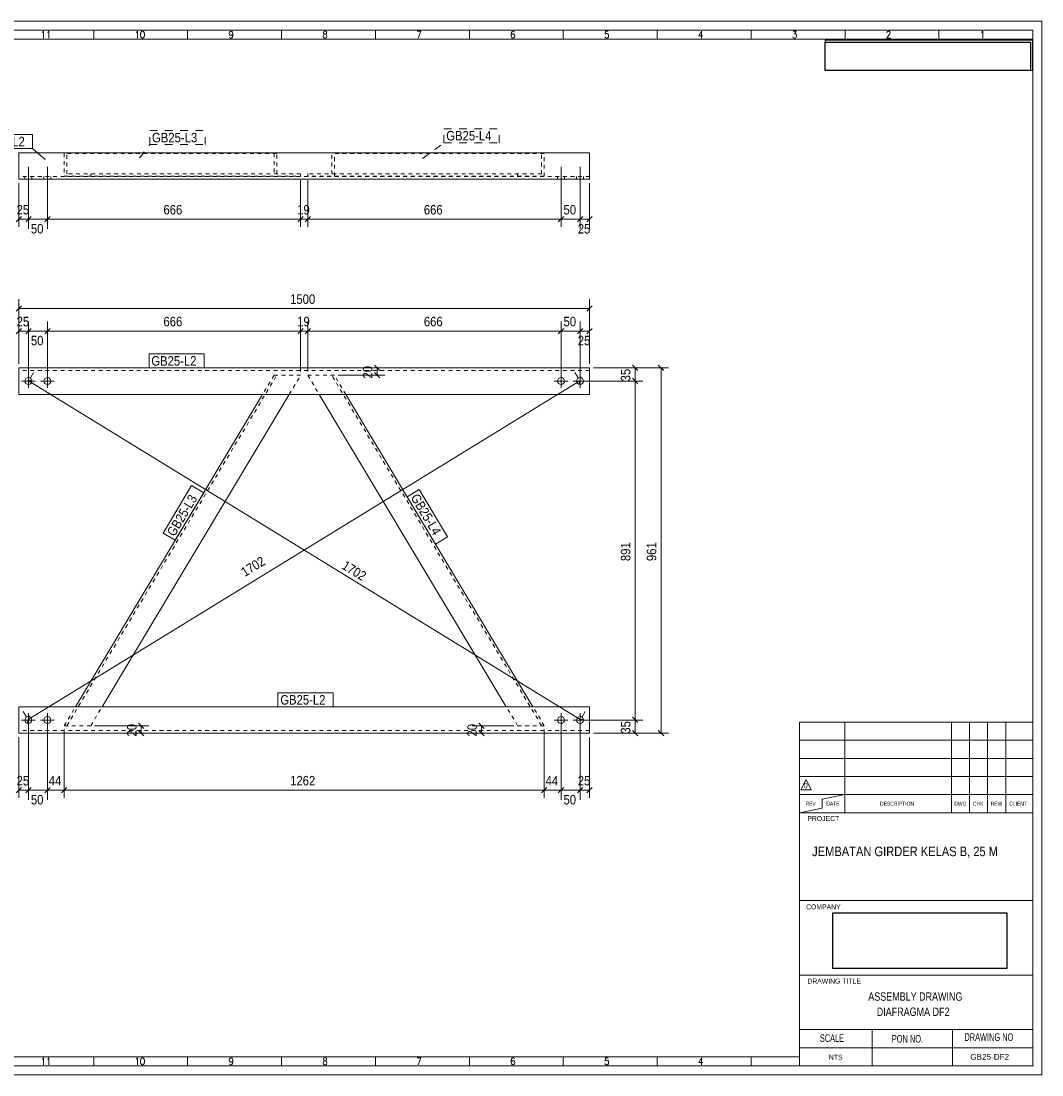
# Model space of a CAD drawing. Header units: millimetres. Extents: x 2 to 405, y 5 to 282.
# Tile 2 of 2: x 137 to 405, y 5 to 282. Entities that reach past the tile are written whole.
import ezdxf

# ---------------------------------------------------------------- set-up
doc = ezdxf.new("R2010")
doc.units = ezdxf.units.MM
for name, pattern in [('XKITLINE00', [0]), ('XKITLINE01', [4, 1, -1, 1, -1]), ('XKITLINE02', [4, 2, -2])]:
    doc.linetypes.add(name, pattern=pattern)
for name, color, linetype, lineweight in [('Bolt', 7, 'Continuous', 0), ('DrawingSheet', 5, 'Continuous', 0), ('OtherObjectType', 1, 'Continuous', 0), ('Part', 2, 'Continuous', 0), ('PartMark', 3, 'Continuous', 0), ('Z-DIMENSIONS', 1, 'Continuous', 0)]:
    doc.layers.add(name, color=color, linetype=linetype, lineweight=lineweight)
doc.styles.add('ARIAL', font='ARIAL.TTF')
doc.styles.add('ARIAL_NARROW', font='ARIALN.TTF')
doc.styles.add('ROMANS', font='ROMANS__.TTF')
doc.styles.add('TECHNICLITE', font='TECHL___.TTF')
picture_1 = doc.add_image_def('image1.jpg', size_in_pixel=(1304, 175))
picture_2 = doc.add_image_def('image2.png', size_in_pixel=(4018, 1163))

# ---------------------------------------------------------------- blocks, each defined once
blk = doc.blocks.new('*A1')
at = {"layer": 'Part', "linetype": 'XKITLINE00', "lineweight": 0}
for p, q in [((286.1, 247.41), (136.1, 247.41)), ((136.1, 247.41), (136.1, 240.41)), ((286.1, 240.41), (286.1, 247.41)), ((136.1, 240.41), (286.1, 240.41))]:
    blk.add_line(p, q, dxfattribs=at)
at = {"layer": 'Part', "linetype": 'XKITLINE01', "lineweight": 0}
blk.add_line((286.1, 241.11), (136.1, 241.11), dxfattribs=at)
blk = doc.blocks.new('*A2')
at = {"layer": 'Bolt', "linetype": 'XKITLINE00', "lineweight": 0}
for p, q in [((277.7, 240.41), (277.7, 241.11)), ((278.6, 238.21), (278.6, 243.71)), ((279.5, 240.41), (279.5, 241.11)), ((282.7, 240.41), (282.7, 241.11)), ((283.6, 238.21), (283.6, 243.71)), ((284.5, 240.41), (284.5, 241.11))]:
    blk.add_line(p, q, dxfattribs=at)
blk = doc.blocks.new('*A3')
at = {"layer": 'Bolt', "linetype": 'XKITLINE00', "lineweight": 0}
for p, q in [((137.7, 240.41), (137.7, 241.11)), ((138.6, 238.21), (138.6, 243.71)), ((139.5, 240.41), (139.5, 241.11)), ((142.7, 240.41), (142.7, 241.11)), ((143.6, 238.21), (143.6, 243.71)), ((144.5, 240.41), (144.5, 241.11))]:
    blk.add_line(p, q, dxfattribs=at)
blk = doc.blocks.new('*A4')
at = {"layer": 'Bolt', "linetype": 'XKITLINE00', "lineweight": 0}
for p, q in [((277.7, 240.41), (277.7, 241.11)), ((278.6, 238.21), (278.6, 243.71)), ((279.5, 240.41), (279.5, 241.11)), ((282.7, 240.41), (282.7, 241.11)), ((283.6, 238.21), (283.6, 243.71)), ((284.5, 240.41), (284.5, 241.11))]:
    blk.add_line(p, q, dxfattribs=at)
blk = doc.blocks.new('*A5')
at = {"layer": 'Bolt', "linetype": 'XKITLINE00', "lineweight": 0}
for p, q in [((137.7, 240.41), (137.7, 241.11)), ((138.6, 238.21), (138.6, 243.71)), ((139.5, 240.41), (139.5, 241.11)), ((142.7, 240.41), (142.7, 241.11)), ((143.6, 238.21), (143.6, 243.71)), ((144.5, 240.41), (144.5, 241.11))]:
    blk.add_line(p, q, dxfattribs=at)
blk = doc.blocks.new('*A6')
at = {"layer": 'Part', "linetype": 'XKITLINE01', "lineweight": 0}
for p, q in [((203.86, 247.21), (148.01, 247.21)), ((148.01, 247.21), (148.01, 241.21)), ((148.71, 241.81), (148.71, 247.21)), ((203.16, 247.21), (203.16, 241.21)), ((203.86, 241.81), (203.86, 247.21)), ((148.01, 241.21), (210.16, 241.21)), ((210.16, 241.81), (148.71, 241.81)), ((155, 241.21), (155, 241.81)), ((210.16, 241.21), (210.16, 241.81))]:
    blk.add_line(p, q, dxfattribs=at)
blk = doc.blocks.new('*A7')
at = {"layer": 'Part', "linetype": 'XKITLINE01', "lineweight": 0}
for p, q in [((274.19, 247.21), (218.34, 247.21)), ((218.34, 241.81), (218.34, 247.21)), ((219.04, 241.21), (219.04, 247.21)), ((273.49, 241.81), (273.49, 247.21)), ((274.19, 241.21), (274.19, 247.21)), ((273.49, 241.81), (212.04, 241.81)), ((212.04, 241.81), (212.04, 241.21)), ((274.19, 241.21), (212.04, 241.21)), ((267.2, 241.21), (267.2, 241.81))]:
    blk.add_line(p, q, dxfattribs=at)
blk = doc.blocks.new('*A8')
at = {"layer": 'Part', "linetype": 'XKITLINE01', "lineweight": 0}
for p, q in [((136.1, 247.41), (136.1, 240.41)), ((286.1, 247.41), (136.1, 247.41)), ((286.1, 240.41), (286.1, 247.41)), ((286.1, 241.11), (136.1, 241.11)), ((136.1, 240.41), (286.1, 240.41))]:
    blk.add_line(p, q, dxfattribs=at)
blk = doc.blocks.new('*A9')
at = {"layer": 'Bolt', "linetype": 'XKITLINE00', "lineweight": 0}
for p, q in [((138.6, 189.19), (138.6, 185.59)), ((143.6, 189.19), (143.6, 185.59)), ((140.4, 187.39), (136.8, 187.39)), ((145.4, 187.39), (141.8, 187.39))]:
    blk.add_line(p, q, dxfattribs=at)
for centre in [(138.6, 187.39), (143.6, 187.39)]:
    blk.add_circle(centre, 0.9, dxfattribs=at)
blk = doc.blocks.new('*A10')
at = {"layer": 'Bolt', "linetype": 'XKITLINE00', "lineweight": 0}
for p, q in [((278.6, 185.59), (278.6, 189.19)), ((283.6, 185.59), (283.6, 189.19)), ((276.8, 187.39), (280.4, 187.39)), ((281.8, 187.39), (285.4, 187.39))]:
    blk.add_line(p, q, dxfattribs=at)
for centre in [(278.6, 187.39), (283.6, 187.39)]:
    blk.add_circle(centre, 0.9, dxfattribs=at)
blk = doc.blocks.new('*A11')
at = {"layer": 'Bolt', "linetype": 'XKITLINE00', "lineweight": 0}
for p, q in [((138.6, 100.09), (138.6, 96.49)), ((143.6, 100.09), (143.6, 96.49)), ((140.4, 98.29), (136.8, 98.29)), ((145.4, 98.29), (141.8, 98.29))]:
    blk.add_line(p, q, dxfattribs=at)
for centre in [(138.6, 98.29), (143.6, 98.29)]:
    blk.add_circle(centre, 0.9, dxfattribs=at)
blk = doc.blocks.new('*A12')
at = {"layer": 'Bolt', "linetype": 'XKITLINE00', "lineweight": 0}
for p, q in [((278.6, 96.49), (278.6, 100.09)), ((283.6, 96.49), (283.6, 100.09)), ((276.8, 98.29), (280.4, 98.29)), ((281.8, 98.29), (285.4, 98.29))]:
    blk.add_line(p, q, dxfattribs=at)
for centre in [(278.6, 98.29), (283.6, 98.29)]:
    blk.add_circle(centre, 0.9, dxfattribs=at)
blk = doc.blocks.new('*A13')
at = {"layer": 'Part', "linetype": 'XKITLINE00', "lineweight": 0}
for p, q in [((136.1, 190.89), (286.1, 190.89)), ((136.1, 190.89), (136.1, 183.89)), ((286.1, 190.89), (286.1, 183.89)), ((136.1, 183.89), (286.1, 183.89))]:
    blk.add_line(p, q, dxfattribs=at)
at = {"layer": 'Part', "linetype": 'XKITLINE01', "lineweight": 0}
blk.add_line((286.1, 190.19), (136.1, 190.19), dxfattribs=at)
blk = doc.blocks.new('*A14')
at = {"layer": 'Part', "linetype": 'XKITLINE00', "lineweight": 0}
for p, q in [((136.1, 94.79), (136.1, 101.79)), ((286.1, 101.79), (136.1, 101.79)), ((286.1, 101.79), (286.1, 94.79)), ((286.1, 94.79), (136.1, 94.79))]:
    blk.add_line(p, q, dxfattribs=at)
at = {"layer": 'Part', "linetype": 'XKITLINE01', "lineweight": 0}
blk.add_line((286.1, 95.49), (136.1, 95.49), dxfattribs=at)
blk = doc.blocks.new('*A15')
at = {"layer": 'Part', "linetype": 'XKITLINE01', "lineweight": 0}
for p, q in [((219.04, 188.89), (212.04, 188.89)), ((212.04, 188.89), (215.04, 183.89)), ((273.49, 96.79), (218.34, 188.89)), ((222.03, 183.89), (219.04, 188.89)), ((267.2, 96.79), (264.2, 101.79)), ((274.19, 96.79), (271.2, 101.79)), ((274.19, 96.79), (267.2, 96.79))]:
    blk.add_line(p, q, dxfattribs=at)
at = {"layer": 'Part', "linetype": 'XKITLINE00', "lineweight": 0}
for p, q in [((264.2, 101.79), (215.04, 183.89)), ((271.2, 101.79), (222.03, 183.89))]:
    blk.add_line(p, q, dxfattribs=at)
blk = doc.blocks.new('*A16')
at = {"layer": 'Part', "linetype": 'XKITLINE01', "lineweight": 0}
for p, q in [((148.71, 96.79), (203.86, 188.89)), ((203.16, 188.89), (200.17, 183.89)), ((210.16, 188.89), (203.16, 188.89)), ((207.16, 183.89), (210.16, 188.89)), ((148.01, 96.79), (151, 101.79)), ((155, 96.79), (158, 101.79)), ((148.01, 96.79), (155, 96.79))]:
    blk.add_line(p, q, dxfattribs=at)
at = {"layer": 'Part', "linetype": 'XKITLINE00', "lineweight": 0}
for p, q in [((151, 101.79), (200.17, 183.89)), ((158, 101.79), (207.16, 183.89))]:
    blk.add_line(p, q, dxfattribs=at)
blk = doc.blocks.new('*A22')
at = {"layer": 'DrawingSheet', "linetype": 'XKITLINE00', "lineweight": 0}
for p, q in [((405, 282), (5, 282)), ((5, 282), (5, 5)), ((405, 5), (405, 282)), ((5, 5), (405, 5))]:
    blk.add_line(p, q, dxfattribs=at)
at = {"layer": 'DrawingSheet', "style": 'ARIAL', "width": 0.85}
blk.add_text('Tekla structures', height=2, rotation=90, dxfattribs=at).set_placement((4.5, 5.5))
blk = doc.blocks.new('*A24')
at = {"layer": 'OtherObjectType', "linetype": 'XKITLINE00', "lineweight": 0}
for p, q in [((5, 282), (7.38, 282)), ((405, 282), (5, 282)), ((5, 282), (5, 5)), ((9.76, 279.8), (7.38, 279.8)), ((405, 5), (405, 282)), ((7.38, 7.38), (7.38, 279.62)), ((7.38, 7.38), (7.38, 279.62)), ((7.38, 279.62), (402.62, 279.62)), ((402.62, 279.62), (7.38, 279.62)), ((9.76, 277.24), (9.76, 9.76)), ((9.76, 277.24), (402.62, 277.24)), ((32.35, 279.62), (32.35, 277.24)), ((57.03, 279.62), (57.03, 277.24)), ((81.72, 279.62), (81.72, 277.24)), ((106.4, 279.62), (106.4, 277.24)), ((131.09, 279.62), (131.09, 277.24)), ((155.77, 279.62), (155.77, 277.24)), ((180.46, 279.62), (180.46, 277.24)), ((205.14, 279.62), (205.14, 277.24)), ((229.83, 279.62), (229.83, 277.24)), ((254.51, 279.62), (254.51, 277.24)), ((279.2, 279.62), (279.2, 277.24)), ((303.88, 279.62), (303.88, 277.24)), ((328.57, 279.62), (328.57, 277.24)), ((353.25, 279.62), (353.25, 277.24)), ((377.94, 279.62), (377.94, 277.24)), ((402.62, 279.62), (402.62, 277.24)), ((402.62, 279.62), (402.62, 7.38)), ((402.62, 63.21), (402.62, 277.24)), ((402.62, 63.21), (402.62, 277.24)), ((348, 277), (402.5, 277)), ((348, 269), (348, 277)), ((402.5, 277), (402.5, 269)), ((402.5, 269), (348, 269)), ((9.76, 262.16), (7.38, 262.16)), ((9.76, 238.99), (7.38, 238.99)), ((9.76, 215.83), (7.38, 215.83)), ((9.76, 192.67), (7.38, 192.67)), ((9.76, 169.5), (7.38, 169.5)), ((9.76, 146.34), (7.38, 146.34)), ((9.76, 123.18), (7.38, 123.18)), ((9.76, 98.97), (7.38, 98.97)), ((341.31, 7.38), (341.31, 97.73)), ((341.31, 97.72), (402.62, 97.72)), ((353.22, 73.91), (353.22, 97.72)), ((353.22, 73.91), (353.22, 97.72)), ((381.19, 73.91), (381.19, 97.72)), ((381.19, 73.91), (381.19, 97.72)), ((385.96, 73.91), (385.96, 97.72)), ((385.96, 73.91), (385.96, 97.72)), ((390.72, 73.91), (390.72, 97.72)), ((390.72, 73.91), (390.72, 97.72)), ((395.48, 73.91), (395.48, 97.72)), ((395.48, 73.91), (395.48, 97.72)), ((341.31, 92.96), (402.62, 92.96)), ((341.31, 92.96), (402.62, 92.96)), ((341.31, 88.2), (402.62, 88.2)), ((341.31, 88.2), (402.62, 88.2)), ((341.31, 83.44), (402.62, 83.44)), ((341.6, 79.92), (342.99, 82.61)), ((342.99, 82.61), (344.37, 79.92)), ((341.31, 78.67), (402.62, 78.67)), ((344.37, 79.92), (341.6, 79.92)), ((347.26, 77.48), (353.22, 78.67)), ((9.76, 76.03), (7.38, 76.03)), ((347.26, 75.1), (341.31, 73.91)), ((347.26, 75.1), (347.26, 77.48)), ((341.31, 73.91), (402.62, 73.91)), ((9.76, 53.69), (7.38, 53.69)), ((341.31, 50.85), (402.62, 50.85)), ((9.76, 30.53), (7.38, 30.53)), ((341.31, 31.19), (402.62, 31.19)), ((341.31, 16.9), (402.62, 16.9)), ((360.35, 16.9), (360.35, 7.38)), ((381.48, 16.9), (381.48, 7.38)), ((341.31, 12.14), (402.62, 12.14)), ((9.76, 9.76), (341.31, 9.76)), ((32.35, 7.38), (32.35, 9.76)), ((57.03, 9.76), (57.03, 7.38)), ((81.72, 9.76), (81.72, 7.38)), ((106.4, 9.76), (106.4, 7.38)), ((131.09, 9.76), (131.09, 7.38)), ((155.77, 9.76), (155.77, 7.38)), ((180.46, 9.76), (180.46, 7.38)), ((205.14, 9.76), (205.14, 7.38)), ((229.83, 9.76), (229.83, 7.38)), ((254.51, 9.76), (254.51, 7.38)), ((279.2, 9.76), (279.2, 7.38)), ((303.88, 9.76), (303.88, 7.38)), ((328.57, 9.76), (328.57, 7.38)), ((328.57, 9.76), (328.57, 7.38)), ((402.79, 7.38), (7.38, 7.38)), ((5, 5), (66.4, 5)), ((7.38, 5), (5, 5)), ((5, 5), (405, 5))]:
    blk.add_line(p, q, dxfattribs=at)
at = {"layer": 'OtherObjectType'}
for s, height, style, width, p in [('16', 1.903, 'ROMANS', 0.85, (18.12, 277.48)), ('15', 1.903, 'ROMANS', 0.85, (43.09, 277.48)), ('14', 1.903, 'ROMANS', 0.85, (67.77, 277.48)), ('13', 1.903, 'ROMANS', 0.85, (92.46, 277.48)), ('12', 1.903, 'ROMANS', 0.85, (117.14, 277.48)), ('11', 1.903, 'ROMANS', 0.85, (141.83, 277.48)), ('10', 1.903, 'ROMANS', 0.85, (166.51, 277.48)), ('9', 1.9, 'ROMANS', 0.85, (191.2, 277.48)), ('8', 1.9, 'ROMANS', 0.85, (215.88, 277.48)), ('7', 1.9, 'ROMANS', 0.85, (240.57, 277.48)), ('6', 1.9, 'ROMANS', 0.85, (265.25, 277.48)), ('5', 1.9, 'ROMANS', 0.85, (289.94, 277.48)), ('4', 1.9, 'ROMANS', 0.85, (314.62, 277.48)), ('3', 1.9, 'ROMANS', 0.85, (339.31, 277.48)), ('2', 1.9, 'ROMANS', 0.85, (363.99, 277.48)), ('1', 1.9, 'ROMANS', 0.85, (388.68, 277.48)), ('L', 1.36, 'ROMANS', 0.85, (7.93, 274.87)), ('K', 1.36, 'ROMANS', 0.85, (7.93, 251.71)), ('J', 1.36, 'ROMANS', 0.85, (7.93, 228.54)), ('I', 1.36, 'ROMANS', 0.85, (7.93, 205.38)), ('H', 1.36, 'ROMANS', 0.85, (7.93, 182.22)), ('G', 1.36, 'ROMANS', 0.85, (7.93, 159.05)), ('F', 1.36, 'ROMANS', 0.85, (7.93, 135.89)), ('E', 1.36, 'ROMANS', 0.85, (7.93, 112.73)), ('D', 1.36, 'ROMANS', 0.85, (7.93, 88.52)), ('0', 1.44, 'TECHNICLITE', 0.85, (342.44, 80.32)), ('REV', 1.071, 'TECHNICLITE', 0.85, (342.88, 75.76)), ('DATE', 1.071, 'TECHNICLITE', 0.85, (348.33, 75.76)), ('DESCRIPTION', 1.0714, 'TECHNICLITE', 0.85, (362.46, 75.76)), ('DWG', 1.071, 'TECHNICLITE', 0.85, (381.98, 75.76)), ('CHK', 1.071, 'TECHNICLITE', 0.85, (386.89, 75.76)), ('REW', 1.071, 'TECHNICLITE', 0.85, (391.54, 75.76)), ('CLIENT', 1.071, 'TECHNICLITE', 0.85, (396.43, 75.76)), ('PROJECT', 1.321, 'ARIAL', 0.85, (343.35, 71.73)), ('C', 1.36, 'ROMANS', 0.85, (7.93, 65.58)), ('JEMBATAN GIRDER KELAS B, 25 M', 2.5, 'ARIAL_NARROW', 1.02, (344.6, 62.5)), ('COMPANY', 1.321, 'ARIAL', 0.85, (343.02, 48.52)), ('B', 1.36, 'ROMANS', 0.85, (7.93, 43.24)), ('DRAWING TITLE', 1.3207, 'ARIAL', 0.85, (343.35, 29)), (' ASSEMBLY DRAWING', 2.2, 'ARIAL_NARROW', 0.935, (358.71, 24.5)), ('DIAFRAGMA DF2', 2.2, 'ARIAL_NARROW', 0.935, (361.59, 20.5)), ('A', 1.36, 'ROMANS', 0.85, (7.93, 20.08)), ('SCALE', 2, 'TECHNICLITE', 0.85, (346.63, 13.68)), ('PON NO.', 2, 'TECHNICLITE', 0.85, (365.55, 13.49)), ('DRAWING NO', 2, 'TECHNICLITE', 0.85, (384.62, 13.93)), ('16', 1.903, 'ROMANS', 0.85, (18.12, 7.53)), ('15', 1.903, 'ROMANS', 0.85, (43.09, 7.62)), ('14', 1.903, 'ROMANS', 0.85, (67.77, 7.62)), ('13', 1.903, 'ROMANS', 0.85, (92.46, 7.62)), ('12', 1.903, 'ROMANS', 0.85, (117.14, 7.62)), ('11', 1.903, 'ROMANS', 0.85, (141.83, 7.62)), ('10', 1.903, 'ROMANS', 0.85, (166.51, 7.62)), ('9', 1.9, 'ROMANS', 0.85, (191.2, 7.62)), ('8', 1.9, 'ROMANS', 0.85, (215.88, 7.62)), ('7', 1.9, 'ROMANS', 0.85, (240.57, 7.62)), ('6', 1.9, 'ROMANS', 0.85, (265.25, 7.62)), ('5', 1.9, 'ROMANS', 0.85, (289.94, 7.62)), ('4', 1.9, 'ROMANS', 0.85, (314.62, 7.62)), ('4', 1.9, 'ROMANS', 0.85, (314.62, 7.62)), ('NTS', 1.321, 'ARIAL', 0.85, (349, 9)), ('GB25-DF2', 1.5, 'ARIAL', 1.02, (386.16, 9))]:
    blk.add_text(s, height=height, dxfattribs=dict(at, style=style, width=width)).set_placement(p)
image = blk.add_image(picture_1, insert=(348, 269), size_in_units=(54.02, 7.5))
image = blk.add_image(picture_2, insert=(350.06, 32.98), size_in_units=(45.7, 14.66))
blk = doc.blocks.new('*A25')
at = {"layer": 'Z-DIMENSIONS', "linetype": 'XKITLINE00', "lineweight": 0}
for p, q in [((210.16, 240.21), (210.16, 227.91)), ((212.04, 240.21), (212.04, 227.91)), ((210.86, 230.62), (209.45, 229.21)), ((210.16, 229.91), (212.04, 229.91)), ((212.75, 230.62), (211.34, 229.21))]:
    blk.add_line(p, q, dxfattribs=at)
at = {"layer": 'Z-DIMENSIONS'}
for p in [(210.16, 229.91), (212.04, 229.91)]:
    blk.add_point(p, dxfattribs=at)
at = {"layer": 'Z-DIMENSIONS', "style": 'ARIAL', "width": 0.85}
blk.add_text('19', height=2.5, dxfattribs=at).set_placement((209.25, 231.16))
blk = doc.blocks.new('*A26')
at = {"layer": 'Z-DIMENSIONS', "linetype": 'XKITLINE00', "lineweight": 0}
for p, q in [((212.04, 240.21), (212.04, 227.91)), ((278.6, 239.41), (278.6, 227.91)), ((212.75, 230.62), (211.34, 229.21)), ((212.04, 229.91), (278.6, 229.91)), ((279.31, 230.62), (277.89, 229.21))]:
    blk.add_line(p, q, dxfattribs=at)
at = {"layer": 'Z-DIMENSIONS'}
for p in [(212.04, 229.91), (278.6, 229.91)]:
    blk.add_point(p, dxfattribs=at)
at = {"layer": 'Z-DIMENSIONS', "style": 'ARIAL', "width": 0.85}
blk.add_text('666', height=2.5, dxfattribs=at).set_placement((242.54, 231.16))
blk = doc.blocks.new('*A27')
at = {"layer": 'Z-DIMENSIONS', "linetype": 'XKITLINE00', "lineweight": 0}
for p, q in [((278.6, 239.41), (278.6, 227.91)), ((283.6, 239.41), (283.6, 227.91)), ((279.31, 230.62), (277.89, 229.21)), ((278.6, 229.91), (283.6, 229.91)), ((284.31, 230.62), (282.89, 229.21))]:
    blk.add_line(p, q, dxfattribs=at)
at = {"layer": 'Z-DIMENSIONS'}
for p in [(278.6, 229.91), (283.6, 229.91)]:
    blk.add_point(p, dxfattribs=at)
at = {"layer": 'Z-DIMENSIONS', "style": 'ARIAL', "width": 0.85}
blk.add_text('50', height=2.5, dxfattribs=at).set_placement((279.25, 231.16))
blk = doc.blocks.new('*A28')
at = {"layer": 'Z-DIMENSIONS', "linetype": 'XKITLINE00', "lineweight": 0}
for p, q in [((283.6, 239.41), (283.6, 227.41)), ((286.1, 239.41), (286.1, 227.41)), ((284.31, 230.62), (282.89, 229.21)), ((283.6, 229.91), (286.1, 229.91)), ((286.81, 230.62), (285.39, 229.21))]:
    blk.add_line(p, q, dxfattribs=at)
at = {"layer": 'Z-DIMENSIONS'}
for p in [(283.6, 229.91), (286.1, 229.91)]:
    blk.add_point(p, dxfattribs=at)
at = {"layer": 'Z-DIMENSIONS', "style": 'ARIAL', "width": 0.85}
blk.add_text('25', height=2.5, dxfattribs=at).set_placement((283, 226.16))
blk = doc.blocks.new('*A29')
at = {"layer": 'Z-DIMENSIONS', "linetype": 'XKITLINE00', "lineweight": 0}
for p, q in [((136.1, 239.41), (136.1, 227.91)), ((138.6, 239.41), (138.6, 227.91)), ((136.81, 230.62), (135.39, 229.21)), ((136.1, 229.91), (138.6, 229.91)), ((139.31, 230.62), (137.89, 229.21))]:
    blk.add_line(p, q, dxfattribs=at)
at = {"layer": 'Z-DIMENSIONS'}
for p in [(136.1, 229.91), (138.6, 229.91)]:
    blk.add_point(p, dxfattribs=at)
at = {"layer": 'Z-DIMENSIONS', "style": 'ARIAL', "width": 0.85}
blk.add_text('25', height=2.5, dxfattribs=at).set_placement((135.5, 231.16))
blk = doc.blocks.new('*A30')
at = {"layer": 'Z-DIMENSIONS', "linetype": 'XKITLINE00', "lineweight": 0}
for p, q in [((138.6, 239.41), (138.6, 227.41)), ((143.6, 239.41), (143.6, 227.41)), ((139.31, 230.62), (137.89, 229.21)), ((138.6, 229.91), (143.6, 229.91)), ((144.31, 230.62), (142.89, 229.21))]:
    blk.add_line(p, q, dxfattribs=at)
at = {"layer": 'Z-DIMENSIONS'}
for p in [(138.6, 229.91), (143.6, 229.91)]:
    blk.add_point(p, dxfattribs=at)
at = {"layer": 'Z-DIMENSIONS', "style": 'ARIAL', "width": 0.85}
blk.add_text('50', height=2.5, dxfattribs=at).set_placement((139.25, 226.16))
blk = doc.blocks.new('*A31')
at = {"layer": 'Z-DIMENSIONS', "linetype": 'XKITLINE00', "lineweight": 0}
for p, q in [((143.6, 239.41), (143.6, 227.91)), ((210.16, 240.21), (210.16, 227.91)), ((144.31, 230.62), (142.89, 229.21)), ((143.6, 229.91), (210.16, 229.91)), ((210.86, 230.62), (209.45, 229.21))]:
    blk.add_line(p, q, dxfattribs=at)
at = {"layer": 'Z-DIMENSIONS'}
for p in [(143.6, 229.91), (210.16, 229.91)]:
    blk.add_point(p, dxfattribs=at)
at = {"layer": 'Z-DIMENSIONS', "style": 'ARIAL', "width": 0.85}
blk.add_text('666', height=2.5, dxfattribs=at).set_placement((174.1, 231.16))
blk = doc.blocks.new('*A32')
at = {"layer": 'PartMark', "linetype": 'XKITLINE00', "lineweight": 0}
for p, q in [((125.17, 252.18), (139.72, 252.18)), ((125.17, 248.48), (125.17, 252.18)), ((139.72, 248.48), (139.72, 252.18)), ((125.17, 248.48), (139.72, 248.48)), ((143, 245.63), (139.72, 248.48))]:
    blk.add_line(p, q, dxfattribs=at)
at = {"layer": 'PartMark', "style": 'ARIAL', "width": 0.85}
blk.add_text('GB25-L2', height=2.5, dxfattribs=at).set_placement((125.77, 249.08))
blk = doc.blocks.new('*A33')
at = {"layer": 'PartMark', "linetype": 'XKITLINE02', "lineweight": 0}
for p, q in [((170.49, 253.22), (185.03, 253.22)), ((170.49, 249.52), (170.49, 253.22)), ((185.03, 249.52), (185.03, 253.22)), ((167.81, 246.01), (170.49, 249.52)), ((170.49, 249.52), (185.03, 249.52))]:
    blk.add_line(p, q, dxfattribs=at)
at = {"layer": 'PartMark', "style": 'ARIAL', "width": 0.85}
blk.add_text('GB25-L3', height=2.5, dxfattribs=at).set_placement((171.09, 250.12))
blk = doc.blocks.new('*A34')
at = {"layer": 'PartMark', "linetype": 'XKITLINE02', "lineweight": 0}
for p, q in [((247.83, 253.72), (262.38, 253.72)), ((247.83, 250.02), (247.83, 253.72)), ((262.38, 250.02), (262.38, 253.72)), ((242.17, 245.84), (247.83, 250.02)), ((247.83, 250.02), (262.38, 250.02))]:
    blk.add_line(p, q, dxfattribs=at)
at = {"layer": 'PartMark', "style": 'ARIAL', "width": 0.85}
blk.add_text('GB25-L4', height=2.5, dxfattribs=at).set_placement((248.43, 250.62))
blk = doc.blocks.new('*A35')
at = {"layer": 'Z-DIMENSIONS', "linetype": 'XKITLINE00', "lineweight": 0}
for p, q in [((256.99, 97.5), (258.41, 96.09)), ((266.2, 96.79), (255.2, 96.79)), ((266.2, 94.79), (255.2, 94.79)), ((256.99, 95.5), (258.41, 94.09)), ((257.7, 94.79), (257.7, 96.79))]:
    blk.add_line(p, q, dxfattribs=at)
at = {"layer": 'Z-DIMENSIONS'}
for p in [(257.7, 96.79), (257.7, 94.79)]:
    blk.add_point(p, dxfattribs=at)
at = {"layer": 'Z-DIMENSIONS', "style": 'ARIAL', "width": 0.85}
blk.add_text('20', height=2.5, rotation=90.0002, dxfattribs=at).set_placement((256.45, 93.94))
blk = doc.blocks.new('*A36')
at = {"layer": 'Z-DIMENSIONS', "linetype": 'XKITLINE00', "lineweight": 0}
for p, q in [((167.56, 97.5), (168.98, 96.09)), ((156, 96.79), (170.27, 96.79)), ((156, 94.79), (170.27, 94.79)), ((167.56, 95.5), (168.98, 94.09)), ((168.27, 94.79), (168.27, 96.79))]:
    blk.add_line(p, q, dxfattribs=at)
at = {"layer": 'Z-DIMENSIONS'}
for p in [(168.27, 96.79), (168.27, 94.79)]:
    blk.add_point(p, dxfattribs=at)
at = {"layer": 'Z-DIMENSIONS', "style": 'ARIAL', "width": 0.85}
blk.add_text('20', height=2.5, rotation=90.0002, dxfattribs=at).set_placement((167.02, 93.94))
blk = doc.blocks.new('*A37')
at = {"layer": 'Z-DIMENSIONS', "linetype": 'XKITLINE00', "lineweight": 0}
for p, q in [((229.56, 191.6), (230.98, 190.19)), ((220.04, 190.89), (232.27, 190.89)), ((220.04, 188.89), (232.27, 188.89)), ((229.56, 189.6), (230.98, 188.19)), ((230.27, 188.89), (230.27, 190.89))]:
    blk.add_line(p, q, dxfattribs=at)
at = {"layer": 'Z-DIMENSIONS'}
for p in [(230.27, 190.89), (230.27, 188.89)]:
    blk.add_point(p, dxfattribs=at)
at = {"layer": 'Z-DIMENSIONS', "style": 'ARIAL', "width": 0.85}
blk.add_text('20', height=2.5, rotation=90.0002, dxfattribs=at).set_placement((229.02, 188.04))
blk = doc.blocks.new('*A38')
at = {"layer": 'Z-DIMENSIONS', "linetype": 'XKITLINE00', "lineweight": 0}
for p, q in [((138.6, 97.29), (138.6, 77.84)), ((136.1, 93.79), (136.1, 77.84)), ((136.81, 80.55), (135.39, 79.13)), ((139.31, 80.55), (137.89, 79.13)), ((136.1, 79.84), (138.6, 79.84))]:
    blk.add_line(p, q, dxfattribs=at)
at = {"layer": 'Z-DIMENSIONS'}
for p in [(136.1, 79.84), (138.6, 79.84)]:
    blk.add_point(p, dxfattribs=at)
at = {"layer": 'Z-DIMENSIONS', "style": 'ARIAL', "width": 0.85}
blk.add_text('25', height=2.5, dxfattribs=at).set_placement((135.5, 81.09))
blk = doc.blocks.new('*A39')
at = {"layer": 'Z-DIMENSIONS', "linetype": 'XKITLINE00', "lineweight": 0}
for p, q in [((138.6, 97.29), (138.6, 77.34)), ((143.6, 97.29), (143.6, 77.34)), ((139.31, 80.55), (137.89, 79.13)), ((144.31, 80.55), (142.89, 79.13)), ((138.6, 79.84), (143.6, 79.84))]:
    blk.add_line(p, q, dxfattribs=at)
at = {"layer": 'Z-DIMENSIONS'}
for p in [(138.6, 79.84), (143.6, 79.84)]:
    blk.add_point(p, dxfattribs=at)
at = {"layer": 'Z-DIMENSIONS', "style": 'ARIAL', "width": 0.85}
blk.add_text('50', height=2.5, dxfattribs=at).set_placement((139.25, 76.09))
blk = doc.blocks.new('*A40')
at = {"layer": 'Z-DIMENSIONS', "linetype": 'XKITLINE00', "lineweight": 0}
for p, q in [((143.6, 97.29), (143.6, 77.84)), ((148.01, 95.79), (148.01, 77.84)), ((144.31, 80.55), (142.89, 79.13)), ((148.72, 80.55), (147.3, 79.13)), ((143.6, 79.84), (148.01, 79.84))]:
    blk.add_line(p, q, dxfattribs=at)
at = {"layer": 'Z-DIMENSIONS'}
for p in [(143.6, 79.84), (148.01, 79.84)]:
    blk.add_point(p, dxfattribs=at)
at = {"layer": 'Z-DIMENSIONS', "style": 'ARIAL', "width": 0.85}
blk.add_text('44', height=2.5, dxfattribs=at).set_placement((143.95, 81.09))
blk = doc.blocks.new('*A41')
at = {"layer": 'Z-DIMENSIONS', "linetype": 'XKITLINE00', "lineweight": 0}
for p, q in [((148.01, 95.79), (148.01, 77.84)), ((274.19, 95.79), (274.19, 77.84)), ((148.72, 80.55), (147.3, 79.13)), ((274.9, 80.55), (273.48, 79.13)), ((148.01, 79.84), (274.19, 79.84))]:
    blk.add_line(p, q, dxfattribs=at)
at = {"layer": 'Z-DIMENSIONS'}
for p in [(148.01, 79.84), (274.19, 79.84)]:
    blk.add_point(p, dxfattribs=at)
at = {"layer": 'Z-DIMENSIONS', "style": 'ARIAL', "width": 0.85}
blk.add_text('1262', height=2.5, dxfattribs=at).set_placement((207.39, 81.09))
blk = doc.blocks.new('*A42')
at = {"layer": 'Z-DIMENSIONS', "linetype": 'XKITLINE00', "lineweight": 0}
for p, q in [((278.6, 97.29), (278.6, 77.84)), ((274.19, 95.79), (274.19, 77.84)), ((274.9, 80.55), (273.48, 79.13)), ((279.31, 80.55), (277.89, 79.13)), ((274.19, 79.84), (278.6, 79.84))]:
    blk.add_line(p, q, dxfattribs=at)
at = {"layer": 'Z-DIMENSIONS'}
for p in [(274.19, 79.84), (278.6, 79.84)]:
    blk.add_point(p, dxfattribs=at)
at = {"layer": 'Z-DIMENSIONS', "style": 'ARIAL', "width": 0.85}
blk.add_text('44', height=2.5, dxfattribs=at).set_placement((274.54, 81.09))
blk = doc.blocks.new('*A43')
at = {"layer": 'Z-DIMENSIONS', "linetype": 'XKITLINE00', "lineweight": 0}
for p, q in [((278.6, 97.29), (278.6, 77.34)), ((283.6, 97.29), (283.6, 77.34)), ((279.31, 80.55), (277.89, 79.13)), ((284.31, 80.55), (282.89, 79.13)), ((278.6, 79.84), (283.6, 79.84))]:
    blk.add_line(p, q, dxfattribs=at)
at = {"layer": 'Z-DIMENSIONS'}
for p in [(278.6, 79.84), (283.6, 79.84)]:
    blk.add_point(p, dxfattribs=at)
at = {"layer": 'Z-DIMENSIONS', "style": 'ARIAL', "width": 0.85}
blk.add_text('50', height=2.5, dxfattribs=at).set_placement((279.25, 76.09))
blk = doc.blocks.new('*A44')
at = {"layer": 'Z-DIMENSIONS', "linetype": 'XKITLINE00', "lineweight": 0}
for p, q in [((283.6, 97.29), (283.6, 77.84)), ((286.1, 93.79), (286.1, 77.84)), ((284.31, 80.55), (282.89, 79.13)), ((286.81, 80.55), (285.39, 79.13)), ((283.6, 79.84), (286.1, 79.84))]:
    blk.add_line(p, q, dxfattribs=at)
at = {"layer": 'Z-DIMENSIONS'}
for p in [(283.6, 79.84), (286.1, 79.84)]:
    blk.add_point(p, dxfattribs=at)
at = {"layer": 'Z-DIMENSIONS', "style": 'ARIAL', "width": 0.85}
blk.add_text('25', height=2.5, dxfattribs=at).set_placement((283, 81.09))
blk = doc.blocks.new('*A45')
at = {"layer": 'Z-DIMENSIONS', "linetype": 'XKITLINE00', "lineweight": 0}
for p, q in [((283.08, 188.24), (282.24, 189.61)), ((283.78, 188.45), (283.32, 186.51)), ((138.55, 98.38), (283.55, 187.48)), ((138.08, 99.14), (137.24, 100.51)), ((138.78, 99.35), (138.32, 97.41))]:
    blk.add_line(p, q, dxfattribs=at)
at = {"layer": 'Z-DIMENSIONS'}
for p in [(283.55, 187.48), (138.55, 98.38)]:
    blk.add_point(p, dxfattribs=at)
at = {"layer": 'Z-DIMENSIONS', "style": 'ARIAL', "width": 0.85}
blk.add_text('1702', height=2.5, rotation=31.57, dxfattribs=at).set_placement((195.49, 135.85))
blk = doc.blocks.new('*A46')
at = {"layer": 'Z-DIMENSIONS', "linetype": 'XKITLINE00', "lineweight": 0}
for p, q in [((136.1, 191.89), (136.1, 203.02)), ((138.6, 188.39), (138.6, 203.02)), ((136.81, 201.22), (135.39, 199.81)), ((136.1, 200.52), (138.6, 200.52)), ((139.31, 201.22), (137.89, 199.81))]:
    blk.add_line(p, q, dxfattribs=at)
at = {"layer": 'Z-DIMENSIONS'}
for p in [(136.1, 200.52), (138.6, 200.52)]:
    blk.add_point(p, dxfattribs=at)
at = {"layer": 'Z-DIMENSIONS', "style": 'ARIAL', "width": 0.85}
blk.add_text('25', height=2.5, dxfattribs=at).set_placement((135.5, 201.77))
blk = doc.blocks.new('*A47')
at = {"layer": 'Z-DIMENSIONS', "linetype": 'XKITLINE00', "lineweight": 0}
for p, q in [((138.6, 188.39), (138.6, 202.52)), ((143.6, 188.39), (143.6, 202.52)), ((139.31, 201.22), (137.89, 199.81)), ((138.6, 200.52), (143.6, 200.52)), ((144.31, 201.22), (142.89, 199.81))]:
    blk.add_line(p, q, dxfattribs=at)
at = {"layer": 'Z-DIMENSIONS'}
for p in [(138.6, 200.52), (143.6, 200.52)]:
    blk.add_point(p, dxfattribs=at)
at = {"layer": 'Z-DIMENSIONS', "style": 'ARIAL', "width": 0.85}
blk.add_text('50', height=2.5, dxfattribs=at).set_placement((139.25, 196.77))
blk = doc.blocks.new('*A48')
at = {"layer": 'Z-DIMENSIONS', "linetype": 'XKITLINE00', "lineweight": 0}
for p, q in [((278.6, 188.39), (278.6, 203.02)), ((283.6, 188.39), (283.6, 203.02)), ((279.31, 201.22), (277.89, 199.81)), ((278.6, 200.52), (283.6, 200.52)), ((284.31, 201.22), (282.89, 199.81))]:
    blk.add_line(p, q, dxfattribs=at)
at = {"layer": 'Z-DIMENSIONS'}
for p in [(278.6, 200.52), (283.6, 200.52)]:
    blk.add_point(p, dxfattribs=at)
at = {"layer": 'Z-DIMENSIONS', "style": 'ARIAL', "width": 0.85}
blk.add_text('50', height=2.5, dxfattribs=at).set_placement((279.25, 201.77))
blk = doc.blocks.new('*A49')
at = {"layer": 'Z-DIMENSIONS', "linetype": 'XKITLINE00', "lineweight": 0}
for p, q in [((143.6, 188.39), (143.6, 203.02)), ((210.16, 189.89), (210.16, 203.02)), ((144.31, 201.22), (142.89, 199.81)), ((143.6, 200.52), (210.16, 200.52)), ((210.86, 201.22), (209.45, 199.81))]:
    blk.add_line(p, q, dxfattribs=at)
at = {"layer": 'Z-DIMENSIONS'}
for p in [(143.6, 200.52), (210.16, 200.52)]:
    blk.add_point(p, dxfattribs=at)
at = {"layer": 'Z-DIMENSIONS', "style": 'ARIAL', "width": 0.85}
blk.add_text('666', height=2.5, dxfattribs=at).set_placement((174.1, 201.77))
blk = doc.blocks.new('*A50')
at = {"layer": 'Z-DIMENSIONS', "linetype": 'XKITLINE00', "lineweight": 0}
for p, q in [((283.6, 188.39), (283.6, 202.52)), ((286.1, 191.89), (286.1, 202.52)), ((284.31, 201.22), (282.89, 199.81)), ((283.6, 200.52), (286.1, 200.52)), ((286.81, 201.22), (285.39, 199.81))]:
    blk.add_line(p, q, dxfattribs=at)
at = {"layer": 'Z-DIMENSIONS'}
for p in [(283.6, 200.52), (286.1, 200.52)]:
    blk.add_point(p, dxfattribs=at)
at = {"layer": 'Z-DIMENSIONS', "style": 'ARIAL', "width": 0.85}
blk.add_text('25', height=2.5, dxfattribs=at).set_placement((283, 196.77))
blk = doc.blocks.new('*A51')
at = {"layer": 'Z-DIMENSIONS', "linetype": 'XKITLINE00', "lineweight": 0}
for p, q in [((212.04, 189.89), (212.04, 203.02)), ((278.6, 188.39), (278.6, 203.02)), ((212.75, 201.22), (211.34, 199.81)), ((212.04, 200.52), (278.6, 200.52)), ((279.31, 201.22), (277.89, 199.81))]:
    blk.add_line(p, q, dxfattribs=at)
at = {"layer": 'Z-DIMENSIONS'}
for p in [(212.04, 200.52), (278.6, 200.52)]:
    blk.add_point(p, dxfattribs=at)
at = {"layer": 'Z-DIMENSIONS', "style": 'ARIAL', "width": 0.85}
blk.add_text('666', height=2.5, dxfattribs=at).set_placement((242.54, 201.77))
blk = doc.blocks.new('*A52')
at = {"layer": 'Z-DIMENSIONS', "linetype": 'XKITLINE00', "lineweight": 0}
for p, q in [((210.16, 189.89), (210.16, 203.02)), ((212.04, 189.89), (212.04, 203.02)), ((210.86, 201.22), (209.45, 199.81)), ((210.16, 200.52), (212.04, 200.52)), ((212.75, 201.22), (211.34, 199.81))]:
    blk.add_line(p, q, dxfattribs=at)
at = {"layer": 'Z-DIMENSIONS'}
for p in [(210.16, 200.52), (212.04, 200.52)]:
    blk.add_point(p, dxfattribs=at)
at = {"layer": 'Z-DIMENSIONS', "style": 'ARIAL', "width": 0.85}
blk.add_text('19', height=2.5, dxfattribs=at).set_placement((209.25, 201.77))
blk = doc.blocks.new('*A53')
at = {"layer": 'Z-DIMENSIONS', "linetype": 'XKITLINE00', "lineweight": 0}
for p, q in [((136.1, 191.89), (136.1, 208.91)), ((286.1, 191.89), (286.1, 208.91)), ((136.81, 207.12), (135.39, 205.71)), ((136.1, 206.41), (286.1, 206.41)), ((286.81, 207.12), (285.39, 205.71))]:
    blk.add_line(p, q, dxfattribs=at)
at = {"layer": 'Z-DIMENSIONS'}
for p in [(136.1, 206.41), (286.1, 206.41)]:
    blk.add_point(p, dxfattribs=at)
at = {"layer": 'Z-DIMENSIONS', "style": 'ARIAL', "width": 0.85}
blk.add_text('1500', height=2.5, dxfattribs=at).set_placement((207.39, 207.66))
blk = doc.blocks.new('*A54')
at = {"layer": 'Z-DIMENSIONS', "linetype": 'XKITLINE00', "lineweight": 0}
for p, q in [((284.6, 98.29), (300.08, 98.29)), ((297.37, 99), (298.79, 97.59)), ((298.08, 94.79), (298.08, 98.29)), ((287.1, 94.79), (300.08, 94.79)), ((297.37, 95.5), (298.79, 94.09))]:
    blk.add_line(p, q, dxfattribs=at)
at = {"layer": 'Z-DIMENSIONS'}
for p in [(298.08, 98.29), (298.08, 94.79)]:
    blk.add_point(p, dxfattribs=at)
at = {"layer": 'Z-DIMENSIONS', "style": 'ARIAL', "width": 0.85}
blk.add_text('35', height=2.5, rotation=90.0002, dxfattribs=at).set_placement((296.83, 94.69))
blk = doc.blocks.new('*A55')
at = {"layer": 'Z-DIMENSIONS', "linetype": 'XKITLINE00', "lineweight": 0}
for p, q in [((284.6, 187.39), (300.08, 187.39)), ((297.37, 188.1), (298.79, 186.69)), ((298.08, 98.29), (298.08, 187.39)), ((284.6, 98.29), (300.08, 98.29)), ((297.37, 99), (298.79, 97.59))]:
    blk.add_line(p, q, dxfattribs=at)
at = {"layer": 'Z-DIMENSIONS'}
for p in [(298.08, 187.39), (298.08, 98.29)]:
    blk.add_point(p, dxfattribs=at)
at = {"layer": 'Z-DIMENSIONS', "style": 'ARIAL', "width": 0.85}
blk.add_text('891', height=2.5, rotation=90.0002, dxfattribs=at).set_placement((296.83, 140.06))
blk = doc.blocks.new('*A56')
at = {"layer": 'Z-DIMENSIONS', "linetype": 'XKITLINE00', "lineweight": 0}
for p, q in [((297.37, 191.6), (298.79, 190.19)), ((287.1, 190.89), (300.08, 190.89)), ((298.08, 187.39), (298.08, 190.89)), ((284.6, 187.39), (300.08, 187.39)), ((297.37, 188.1), (298.79, 186.69))]:
    blk.add_line(p, q, dxfattribs=at)
at = {"layer": 'Z-DIMENSIONS'}
for p in [(298.08, 190.89), (298.08, 187.39)]:
    blk.add_point(p, dxfattribs=at)
at = {"layer": 'Z-DIMENSIONS', "style": 'ARIAL', "width": 0.85}
blk.add_text('35', height=2.5, rotation=90.0002, dxfattribs=at).set_placement((296.83, 187.29))
blk = doc.blocks.new('*A57')
at = {"layer": 'Z-DIMENSIONS', "linetype": 'XKITLINE00', "lineweight": 0}
for p, q in [((304.17, 191.6), (305.59, 190.19)), ((287.1, 190.89), (306.88, 190.89)), ((304.88, 94.79), (304.88, 190.89)), ((287.1, 94.79), (306.88, 94.79)), ((304.17, 95.5), (305.59, 94.09))]:
    blk.add_line(p, q, dxfattribs=at)
at = {"layer": 'Z-DIMENSIONS'}
for p in [(304.88, 190.89), (304.88, 94.79)]:
    blk.add_point(p, dxfattribs=at)
at = {"layer": 'Z-DIMENSIONS', "style": 'ARIAL', "width": 0.85}
blk.add_text('961', height=2.5, rotation=90.0002, dxfattribs=at).set_placement((303.63, 140.06))
blk = doc.blocks.new('*A58')
at = {"layer": 'Z-DIMENSIONS', "linetype": 'XKITLINE00', "lineweight": 0}
for p, q in [((139.12, 188.24), (139.96, 189.61)), ((139.63, 187.71), (137.68, 187.25)), ((138.65, 187.48), (283.65, 98.38)), ((284.12, 99.14), (284.96, 100.51)), ((284.63, 98.61), (282.68, 98.15))]:
    blk.add_line(p, q, dxfattribs=at)
at = {"layer": 'Z-DIMENSIONS'}
for p in [(138.65, 187.48), (283.65, 98.38)]:
    blk.add_point(p, dxfattribs=at)
at = {"layer": 'Z-DIMENSIONS', "style": 'ARIAL', "width": 0.85}
blk.add_text('1702', height=2.5, rotation=-31.57, dxfattribs=at).set_placement((220.77, 138.21))
blk = doc.blocks.new('*A60')
at = {"layer": 'PartMark', "linetype": 'XKITLINE00', "lineweight": 0}
for p, q in [((170.3, 194.53), (184.84, 194.53)), ((170.3, 190.83), (170.3, 194.53)), ((184.84, 190.83), (184.84, 194.53)), ((170.3, 190.83), (184.84, 190.83))]:
    blk.add_line(p, q, dxfattribs=at)
at = {"layer": 'PartMark', "style": 'ARIAL', "width": 0.85}
blk.add_text('GB25-L2', height=2.5, dxfattribs=at).set_placement((170.9, 191.43))
blk = doc.blocks.new('*A61')
at = {"layer": 'PartMark', "linetype": 'XKITLINE00', "lineweight": 0}
for p, q in [((204.2, 105.44), (218.74, 105.44)), ((204.2, 101.74), (204.2, 105.44)), ((218.74, 101.74), (218.74, 105.44)), ((204.2, 101.74), (218.74, 101.74))]:
    blk.add_line(p, q, dxfattribs=at)
at = {"layer": 'PartMark', "style": 'ARIAL', "width": 0.85}
blk.add_text('GB25-L2', height=2.5, dxfattribs=at).set_placement((204.8, 102.34))
blk = doc.blocks.new('*A62')
at = {"layer": 'PartMark', "linetype": 'XKITLINE00', "lineweight": 0}
for p, q in [((238.14, 156.99), (241.32, 158.89)), ((241.32, 158.89), (248.79, 146.41)), ((238.14, 156.99), (245.62, 144.51)), ((245.62, 144.51), (248.79, 146.41))]:
    blk.add_line(p, q, dxfattribs=at)
at = {"layer": 'PartMark', "style": 'ARIAL', "width": 0.85}
blk.add_text('GB25-L4', height=2.5, rotation=-59.0834, dxfattribs=at).set_placement((238.97, 156.78))
blk = doc.blocks.new('*A63')
at = {"layer": 'PartMark', "linetype": 'XKITLINE00', "lineweight": 0}
for p, q in [((174.03, 147.42), (181.5, 159.9)), ((177.2, 145.52), (184.67, 158)), ((184.67, 158), (181.5, 159.9)), ((177.2, 145.52), (174.03, 147.42))]:
    blk.add_line(p, q, dxfattribs=at)
at = {"layer": 'PartMark', "style": 'ARIAL', "width": 0.85}
blk.add_text('GB25-L3', height=2.5, rotation=59.0834, dxfattribs=at).set_placement((176.99, 146.34))

msp = doc.modelspace()

# ---------------------------------------------------------------- block references
at = {"lineweight": 0}
for name in ['*A22', '*A24', '*A32', '*A33', '*A34', '*A1', '*A8', '*A6', '*A7', '*A3', '*A5', '*A2', '*A4', '*A29', '*A30', '*A31', '*A25', '*A26', '*A27', '*A28', '*A53', '*A46', '*A47', '*A49', '*A52', '*A51', '*A48', '*A50', '*A60', '*A37', '*A56', '*A57', '*A13', '*A9', '*A45', '*A58', '*A16', '*A15', '*A10', '*A55', '*A63', '*A62', '*A61', '*A14', '*A11', '*A12', '*A38', '*A39', '*A40', '*A36', '*A35', '*A42', '*A43', '*A44', '*A54', '*A41']:
    msp.add_blockref(name, (0, 0), dxfattribs=at)

doc.saveas('drawing.dxf')
